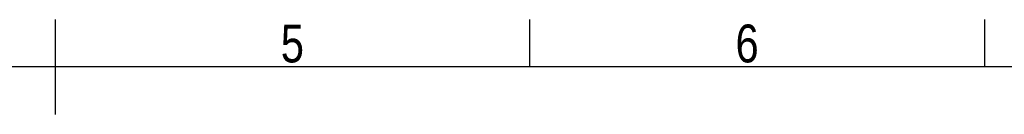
# Model space of a CAD drawing. Header units: millimetres. Extents: x 0 to 420, y 0 to 297.
# Tile 34 of 35: x 206 to 313, y 287 to 297. Entities that reach past the tile are written whole.
import ezdxf

# ---------------------------------------------------------------- set-up
doc = ezdxf.new("R2010")
doc.units = ezdxf.units.MM
doc.layers.add('CARTIGLIO', color=140, linetype='Continuous')
doc.styles.add('SLDTEXTSTYLE2', font='TXT', dxfattribs={"width": 0.821468})

msp = doc.modelspace()

# ---------------------------------------------------------------- linework, layer by layer
at = {"layer": 'CARTIGLIO', "linetype": 'Continuous'}
for p, q in [((210.00376, 286.64835), (210.00376, 296.99679)), ((261.74592, 291.82257), (261.74592, 296.99679)), ((311.34308, 291.82257), (311.34308, 296.99679)), ((414.8274, 291.82257), (5.18012, 291.82257))]:
    msp.add_line(p, q, dxfattribs=at)

# ---------------------------------------------------------------- texts
at = {"layer": 'CARTIGLIO', "char_height": 4.13937, "attachment_point": 2, "style": 'SLDTEXTSTYLE2'}
for s, insert in [('5', (235.83118, 296.46286)), ('6', (285.42834, 296.46286))]:
    msp.add_mtext(s, dxfattribs=dict(at, insert=insert))

doc.saveas('drawing.dxf')
